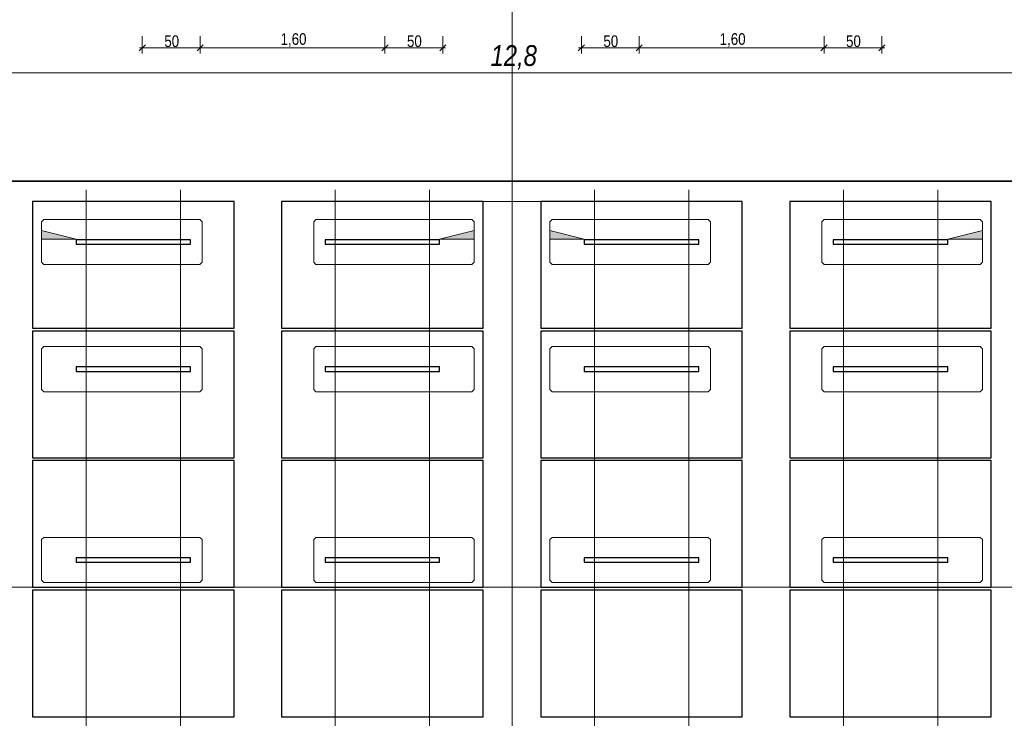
# Model space of a CAD drawing. Extents: x -720 to 300, y 62 to 1112.
# Tile 10 of 50: x -540 to -369, y 587 to 708. Entities that reach past the tile are written whole.
import ezdxf
from ezdxf.lldxf.tags import DXFTag

# ---------------------------------------------------------------- set-up
doc = ezdxf.new("R2010")
doc.units = 0
doc.layers.get('0').update_dxf_attribs({"lineweight": 13})
for name, color, linetype, lineweight in [('3_Solarbase', 7, 'Continuous', 25), ('70 -71 Achsen- 1 Gebäudeachsen', 7, 'STRICHPUNKT2-A06DNB31MF', 18), ('E_PV_Aufstellzone', 7, 'grob', 35), ('ModuleHighPointMark', 7, 'Continuous', 25)]:
    doc.layers.add(name, color=color, linetype=linetype, lineweight=lineweight)
for name, color, linetype, lineweight, true_color in [('70 -76 Bemaßung- 2 Allgemein', 9, 'Continuous', 5, 0x808080), ('E_ST_Fangeinrichtung_Bem', 1, 'Continuous', 13, 0xff0000), ('E_ST_Tragsystem', 7, 'Continuous', 18, 0x006666), ('Modules', 7, 'Continuous', 25, 0xffa500)]:
    doc.layers.add(name, color=color, linetype=linetype, lineweight=lineweight, true_color=true_color)
doc.styles.get("Standard").update_dxf_attribs({"font": 'ARIALN.TTF'})
tags = doc.linetypes.add('grob', pattern=[14, 3, -8, 3]).pattern_tags.tags
tags[8:9] = [DXFTag(74, 4), DXFTag(75, 0), DXFTag(340, '0'), DXFTag(46, 0.0), DXFTag(50, 0.0), DXFTag(44, 0.0), DXFTag(45, 0.0)]
tags[6:7] = [DXFTag(74, 4), DXFTag(75, 0), DXFTag(340, '0'), DXFTag(46, 0.0), DXFTag(50, 0.0), DXFTag(44, 0.0), DXFTag(45, 0.0)]
tags[4:5] = [DXFTag(74, 4), DXFTag(75, 0), DXFTag(340, '0'), DXFTag(46, 0.0), DXFTag(50, 0.0), DXFTag(44, 0.0), DXFTag(45, 0.0)]
tags = doc.linetypes.add('STRICHPUNKT2-A06DNB31MF', pattern=[12.7, 6.35, -3.175, 0, -3.175]).pattern_tags.tags
tags[10:11] = [DXFTag(74, 4), DXFTag(75, 0), DXFTag(340, '0'), DXFTag(46, 0.0), DXFTag(50, 0.0), DXFTag(44, 0.0), DXFTag(45, 0.0)]
tags[8:9] = [DXFTag(74, 4), DXFTag(75, 0), DXFTag(340, '0'), DXFTag(46, 0.0), DXFTag(50, 0.0), DXFTag(44, 0.0), DXFTag(45, 0.0)]
tags[6:7] = [DXFTag(74, 4), DXFTag(75, 0), DXFTag(340, '0'), DXFTag(46, 0.0), DXFTag(50, 0.0), DXFTag(44, 0.0), DXFTag(45, 0.0)]
tags[4:5] = [DXFTag(74, 4), DXFTag(75, 0), DXFTag(340, '0'), DXFTag(46, 0.0), DXFTag(50, 0.0), DXFTag(44, 0.0), DXFTag(45, 0.0)]

# ---------------------------------------------------------------- blocks, each defined once
blk = doc.blocks.new('Referenz-A06DNB32MF')
at = {"layer": '70 -71 Achsen- 1 Gebäudeachsen', "color": 0, "linetype": 'STRICHPUNKT2-A06DNB31MF', "ltscale": 0.18}
for p, q in [((-454.35, 1084.85), (-454.35, 85.41)), ((-682.36, 609.91), (76.35, 609.91))]:
    blk.add_line(p, q, dxfattribs=at)
at = {"layer": '70 -76 Bemaßung- 2 Allgemein', "color": 0, "linetype": 'Continuous', "ltscale": 0.13}
for p, q in [((-518.35, 705.25), (-518.35, 702.25)), ((-508.35, 705.25), (-508.35, 702.25)), ((-508.35, 705.25), (-508.35, 702.25)), ((-476.35, 705.25), (-476.35, 702.25)), ((-476.35, 705.25), (-476.35, 702.25)), ((-466.35, 705.25), (-466.35, 702.25)), ((-442.35, 705.25), (-442.35, 702.25)), ((-432.35, 705.25), (-432.35, 702.25)), ((-432.35, 705.25), (-432.35, 702.25)), ((-400.35, 705.25), (-400.35, 702.25)), ((-400.35, 705.25), (-400.35, 702.25)), ((-390.35, 705.25), (-390.35, 702.25)), ((-518.88, 702.72), (-517.82, 703.78)), ((-518.85, 703.25), (-517.29, 703.25)), ((-509.41, 703.25), (-517.29, 703.25)), ((-507.85, 703.25), (-509.41, 703.25)), ((-507.82, 703.78), (-508.88, 702.72)), ((-508.88, 702.72), (-507.82, 703.78)), ((-508.85, 703.25), (-507.29, 703.25)), ((-477.41, 703.25), (-507.29, 703.25)), ((-475.85, 703.25), (-477.41, 703.25)), ((-475.82, 703.78), (-476.88, 702.72)), ((-476.88, 702.72), (-475.82, 703.78)), ((-476.85, 703.25), (-475.29, 703.25)), ((-467.41, 703.25), (-475.29, 703.25)), ((-465.85, 703.25), (-467.41, 703.25)), ((-465.82, 703.78), (-466.88, 702.72)), ((-442.88, 702.72), (-441.82, 703.78)), ((-442.85, 703.25), (-441.29, 703.25)), ((-433.41, 703.25), (-441.29, 703.25)), ((-431.85, 703.25), (-433.41, 703.25)), ((-431.82, 703.78), (-432.88, 702.72)), ((-432.88, 702.72), (-431.82, 703.78)), ((-432.85, 703.25), (-431.29, 703.25)), ((-401.41, 703.25), (-431.29, 703.25)), ((-399.85, 703.25), (-401.41, 703.25)), ((-399.82, 703.78), (-400.88, 702.72)), ((-400.88, 702.72), (-399.82, 703.78)), ((-400.85, 703.25), (-399.29, 703.25)), ((-391.41, 703.25), (-399.29, 703.25)), ((-389.85, 703.25), (-391.41, 703.25)), ((-389.82, 703.78), (-390.88, 702.72))]:
    blk.add_line(p, q, dxfattribs=at)
at = {"layer": '70 -76 Bemaßung- 2 Allgemein', "color": 0, "linetype": 'Continuous', "ltscale": 0.13, "char_height": 2.0138, "attachment_point": 1}
for s, insert in [('{\\fArial Narrow;1,60}', (-494.42, 705.77)), ('{\\fArial Narrow;1,60}', (-418.42, 705.77)), ('{\\fArial Narrow;50}', (-514.54, 705.4)), ('{\\fArial Narrow;50}', (-472.54, 705.4)), ('{\\fArial Narrow;50}', (-438.54, 705.4)), ('{\\fArial Narrow;50}', (-396.54, 705.4))]:
    blk.add_mtext(s, dxfattribs=dict(at, insert=insert))
blk = doc.blocks.new('Polygon-A06DNB34MF')
at = {"color": 0, "linetype": 'ByBlock', "lineweight": -2, "ltscale": 0.7}
blk.add_line((-682.36, 680.19), (-66.98, 680.19), dxfattribs=at)
blk = doc.blocks.new('Blockreferenz-A06DNB6MMF')
at = {"layer": '3_Solarbase', "color": 0}
for p, q in [((-466.9, 615.02), (-486.7, 615.02)), ((-486.7, 615.02), (-486.7, 614.26)), ((-486.7, 614.26), (-466.9, 614.26)), ((-466.9, 614.26), (-466.9, 615.02))]:
    blk.add_line(p, q, dxfattribs=at)
blk = doc.blocks.new('Blockreferenz-A06DNB6SMF')
at = {"layer": '3_Solarbase', "color": 0}
for p, q in [((-510, 648.02), (-529.8, 648.02)), ((-529.8, 648.02), (-529.8, 647.26)), ((-510, 647.26), (-510, 648.02)), ((-529.8, 647.26), (-510, 647.26))]:
    blk.add_line(p, q, dxfattribs=at)
blk = doc.blocks.new('Blockreferenz-A06DNB6WMF')
at = {"layer": '3_Solarbase', "color": 0}
for p, q in [((-466.9, 670.02), (-486.7, 670.02)), ((-486.7, 670.02), (-486.7, 669.26)), ((-466.9, 669.26), (-466.9, 670.02)), ((-486.7, 669.26), (-466.9, 669.26))]:
    blk.add_line(p, q, dxfattribs=at)
blk = doc.blocks.new('Blockreferenz-A06DNB74MF')
at = {"layer": '3_Solarbase', "color": 0}
for p, q in [((-422.04, 648.02), (-441.84, 648.02)), ((-441.84, 648.02), (-441.84, 647.26)), ((-422.04, 647.26), (-422.04, 648.02)), ((-441.84, 647.26), (-422.04, 647.26))]:
    blk.add_line(p, q, dxfattribs=at)
blk = doc.blocks.new('Blockreferenz-A06DNB76MF')
at = {"layer": '3_Solarbase', "color": 0}
for p, q in [((-510, 648.02), (-529.8, 648.02)), ((-529.8, 648.02), (-529.8, 647.26)), ((-510, 647.26), (-510, 648.02)), ((-529.8, 647.26), (-510, 647.26))]:
    blk.add_line(p, q, dxfattribs=at)
blk = doc.blocks.new('Blockreferenz-A06DNB7AMF')
at = {"layer": '3_Solarbase', "color": 0}
for p, q in [((-466.9, 648.02), (-486.7, 648.02)), ((-486.7, 648.02), (-486.7, 647.26)), ((-466.9, 647.26), (-466.9, 648.02)), ((-486.7, 647.26), (-466.9, 647.26))]:
    blk.add_line(p, q, dxfattribs=at)
blk = doc.blocks.new('Blockreferenz-A06DNB7GMF')
at = {"layer": '3_Solarbase', "color": 0}
for p, q in [((-466.9, 615.02), (-486.7, 615.02)), ((-486.7, 615.02), (-486.7, 614.26)), ((-486.7, 614.26), (-466.9, 614.26)), ((-466.9, 614.26), (-466.9, 615.02))]:
    blk.add_line(p, q, dxfattribs=at)
blk = doc.blocks.new('Blockreferenz-A06DNB7KMF')
at = {"layer": '3_Solarbase', "color": 0}
for p, q in [((-466.9, 670.02), (-486.7, 670.02)), ((-486.7, 670.02), (-486.7, 669.26)), ((-466.9, 669.26), (-466.9, 670.02)), ((-486.7, 669.26), (-466.9, 669.26))]:
    blk.add_line(p, q, dxfattribs=at)
blk = doc.blocks.new('Blockreferenz-A06DNB7MMF')
at = {"layer": '3_Solarbase', "color": 0}
for p, q in [((-422.04, 670.02), (-441.84, 670.02)), ((-441.84, 670.02), (-441.84, 669.26)), ((-422.04, 669.26), (-422.04, 670.02)), ((-441.84, 669.26), (-422.04, 669.26))]:
    blk.add_line(p, q, dxfattribs=at)
blk = doc.blocks.new('Blockreferenz-A06DNB7QMF')
at = {"layer": '3_Solarbase', "color": 0}
for p, q in [((-422.04, 615.02), (-441.84, 615.02)), ((-441.84, 615.02), (-441.84, 614.26)), ((-441.84, 614.26), (-422.04, 614.26)), ((-422.04, 614.26), (-422.04, 615.02))]:
    blk.add_line(p, q, dxfattribs=at)
blk = doc.blocks.new('Blockreferenz-A06DNB7WMF')
at = {"layer": 'ModuleHighPointMark', "color": 16, "lineweight": 0, "true_color": 0x6c0000}
for p, q in [((-535.8, 670.14), (-535.8, 671.64)), ((-535.8, 671.64), (-529.8, 670.14)), ((-529.8, 670.14), (-535.8, 670.14))]:
    blk.add_line(p, q, dxfattribs=at)
at = {"layer": 'ModuleHighPointMark', "color": 40, "linetype": 'ByBlock', "ltscale": 0.25, "true_color": 0xffa600}
blk.add_solid([(-535.8, 670.14), (-535.8, 671.64), (-529.8, 670.14)], dxfattribs=at)
blk = doc.blocks.new('Blockreferenz-A06DNB7YMF')
at = {"layer": '3_Solarbase', "color": 0}
for p, q in [((-422.04, 648.02), (-441.84, 648.02)), ((-441.84, 648.02), (-441.84, 647.26)), ((-422.04, 647.26), (-422.04, 648.02)), ((-441.84, 647.26), (-422.04, 647.26))]:
    blk.add_line(p, q, dxfattribs=at)
blk = doc.blocks.new('Blockreferenz-A06DNB80MF')
at = {"layer": '3_Solarbase', "color": 0}
for p, q in [((-422.04, 670.02), (-441.84, 670.02)), ((-441.84, 670.02), (-441.84, 669.26)), ((-422.04, 669.26), (-422.04, 670.02)), ((-441.84, 669.26), (-422.04, 669.26))]:
    blk.add_line(p, q, dxfattribs=at)
blk = doc.blocks.new('Blockreferenz-A06DNB82MF')
at = {"layer": 'ModuleHighPointMark', "color": 16, "lineweight": 0, "true_color": 0x6c0000}
for p, q in [((-460.9, 671.64), (-466.9, 670.14)), ((-460.9, 670.14), (-460.9, 671.64)), ((-466.9, 670.14), (-460.9, 670.14))]:
    blk.add_line(p, q, dxfattribs=at)
at = {"layer": 'ModuleHighPointMark', "color": 40, "linetype": 'ByBlock', "ltscale": 0.25, "true_color": 0xffa600}
blk.add_solid([(-460.9, 670.14), (-466.9, 670.14), (-460.9, 671.64)], dxfattribs=at)
blk = doc.blocks.new('Blockreferenz-A06DNB84MF')
at = {"layer": 'ModuleHighPointMark', "color": 16, "lineweight": 0, "true_color": 0x6c0000}
for p, q in [((-447.84, 670.14), (-447.84, 671.64)), ((-447.84, 671.64), (-441.84, 670.14)), ((-441.84, 670.14), (-447.84, 670.14))]:
    blk.add_line(p, q, dxfattribs=at)
at = {"layer": 'ModuleHighPointMark', "color": 40, "linetype": 'ByBlock', "ltscale": 0.25, "true_color": 0xffa600}
blk.add_solid([(-447.84, 670.14), (-447.84, 671.64), (-441.84, 670.14)], dxfattribs=at)
blk = doc.blocks.new('Blockreferenz-A06DNB8IMF')
at = {"layer": 'Modules'}
for p, q in [((-414.51, 654.24), (-449.37, 654.24)), ((-449.37, 654.24), (-449.37, 632.32)), ((-414.51, 632.32), (-414.51, 654.24)), ((-449.37, 632.32), (-414.51, 632.32))]:
    blk.add_line(p, q, dxfattribs=at)
blk = doc.blocks.new('Blockreferenz-A06DNB8MMF')
at = {"layer": 'Modules'}
for p, q in [((-414.51, 676.66), (-449.37, 676.66)), ((-449.37, 676.66), (-449.37, 654.74)), ((-414.51, 654.74), (-414.51, 676.66)), ((-449.37, 654.74), (-414.51, 654.74))]:
    blk.add_line(p, q, dxfattribs=at)
blk = doc.blocks.new('Blockreferenz-A06DNB8QMF')
at = {"layer": 'Modules'}
for p, q in [((-459.37, 676.66), (-494.23, 676.66)), ((-494.23, 676.66), (-494.23, 654.74)), ((-459.37, 654.74), (-459.37, 676.66)), ((-494.23, 654.74), (-459.37, 654.74))]:
    blk.add_line(p, q, dxfattribs=at)
blk = doc.blocks.new('Blockreferenz-A06DNB8SMF')
at = {"layer": 'Modules'}
for p, q in [((-414.51, 631.82), (-449.37, 631.82)), ((-449.37, 631.82), (-449.37, 609.9)), ((-414.51, 609.9), (-414.51, 631.82)), ((-449.37, 609.9), (-414.51, 609.9))]:
    blk.add_line(p, q, dxfattribs=at)
blk = doc.blocks.new('Blockreferenz-A06DNB8UMF')
at = {"layer": 'Modules'}
for p, q in [((-459.37, 654.24), (-494.23, 654.24)), ((-494.23, 654.24), (-494.23, 632.32)), ((-459.37, 632.32), (-459.37, 654.24)), ((-494.23, 632.32), (-459.37, 632.32))]:
    blk.add_line(p, q, dxfattribs=at)
blk = doc.blocks.new('Blockreferenz-A06DNB8YMF')
at = {"layer": 'Modules'}
for p, q in [((-502.47, 609.4), (-537.33, 609.4)), ((-537.33, 609.4), (-537.33, 587.48)), ((-502.47, 587.48), (-502.47, 609.4)), ((-537.33, 587.48), (-502.47, 587.48))]:
    blk.add_line(p, q, dxfattribs=at)
blk = doc.blocks.new('Blockreferenz-A06DNB98MF')
at = {"layer": 'Modules'}
for p, q in [((-502.47, 631.82), (-537.33, 631.82)), ((-537.33, 631.82), (-537.33, 609.9)), ((-502.47, 609.9), (-502.47, 631.82)), ((-537.33, 609.9), (-502.47, 609.9))]:
    blk.add_line(p, q, dxfattribs=at)
blk = doc.blocks.new('Blockreferenz-A06DNB9EMF')
at = {"layer": 'Modules'}
for p, q in [((-502.47, 654.24), (-537.33, 654.24)), ((-537.33, 654.24), (-537.33, 632.32)), ((-502.47, 632.32), (-502.47, 654.24)), ((-537.33, 632.32), (-502.47, 632.32))]:
    blk.add_line(p, q, dxfattribs=at)
blk = doc.blocks.new('Blockreferenz-A06DNB9GMF')
at = {"color": 96, "lineweight": -2, "true_color": 0x008000}
for p, q in [((-535.79, 651.14), (-535.39, 651.54)), ((-535.79, 644.14), (-535.79, 651.14)), ((-535.39, 651.54), (-508.39, 651.54)), ((-508.39, 651.54), (-507.99, 651.14)), ((-507.99, 651.14), (-507.99, 644.14)), ((-535.39, 643.74), (-535.79, 644.14)), ((-508.39, 643.74), (-535.39, 643.74)), ((-507.99, 644.14), (-508.39, 643.74))]:
    blk.add_line(p, q, dxfattribs=at)
blk = doc.blocks.new('Blockreferenz-A06DNB9IMF')
at = {"color": 96, "lineweight": -2, "true_color": 0x008000}
for p, q in [((-535.79, 618.14), (-535.39, 618.54)), ((-535.79, 611.14), (-535.79, 618.14)), ((-535.39, 618.54), (-508.39, 618.54)), ((-508.39, 618.54), (-507.99, 618.14)), ((-507.99, 618.14), (-507.99, 611.14)), ((-535.39, 610.74), (-535.79, 611.14)), ((-508.39, 610.74), (-535.39, 610.74)), ((-507.99, 611.14), (-508.39, 610.74))]:
    blk.add_line(p, q, dxfattribs=at)
blk = doc.blocks.new('Blockreferenz-A06DNB9KMF')
at = {"color": 96, "lineweight": -2, "true_color": 0x008000}
for p, q in [((-535.79, 673.14), (-535.39, 673.54)), ((-535.39, 673.54), (-508.39, 673.54)), ((-508.39, 673.54), (-507.99, 673.14)), ((-535.79, 666.14), (-535.79, 673.14)), ((-507.99, 673.14), (-507.99, 666.14)), ((-535.39, 665.74), (-535.79, 666.14)), ((-508.39, 665.74), (-535.39, 665.74)), ((-507.99, 666.14), (-508.39, 665.74))]:
    blk.add_line(p, q, dxfattribs=at)
blk = doc.blocks.new('Blockreferenz-A06DNB9SMF')
at = {"color": 96, "lineweight": -2, "true_color": 0x008000}
for p, q in [((-488.69, 618.14), (-488.29, 618.54)), ((-488.69, 611.14), (-488.69, 618.14)), ((-488.29, 618.54), (-461.29, 618.54)), ((-461.29, 618.54), (-460.89, 618.14)), ((-460.89, 618.14), (-460.89, 611.14)), ((-488.29, 610.74), (-488.69, 611.14)), ((-461.29, 610.74), (-488.29, 610.74)), ((-460.89, 611.14), (-461.29, 610.74))]:
    blk.add_line(p, q, dxfattribs=at)
blk = doc.blocks.new('Blockreferenz-A06DNB9UMF')
at = {"color": 96, "lineweight": -2, "true_color": 0x008000}
for p, q in [((-488.69, 651.14), (-488.29, 651.54)), ((-488.69, 644.14), (-488.69, 651.14)), ((-488.29, 651.54), (-461.29, 651.54)), ((-461.29, 651.54), (-460.89, 651.14)), ((-460.89, 651.14), (-460.89, 644.14)), ((-488.29, 643.74), (-488.69, 644.14)), ((-461.29, 643.74), (-488.29, 643.74)), ((-460.89, 644.14), (-461.29, 643.74))]:
    blk.add_line(p, q, dxfattribs=at)
blk = doc.blocks.new('Blockreferenz-A06DNB9YMF')
at = {"color": 96, "lineweight": -2, "true_color": 0x008000}
for p, q in [((-488.69, 673.14), (-488.29, 673.54)), ((-488.29, 673.54), (-461.29, 673.54)), ((-461.29, 673.54), (-460.89, 673.14)), ((-488.69, 666.14), (-488.69, 673.14)), ((-460.89, 673.14), (-460.89, 666.14)), ((-488.29, 665.74), (-488.69, 666.14)), ((-461.29, 665.74), (-488.29, 665.74)), ((-460.89, 666.14), (-461.29, 665.74))]:
    blk.add_line(p, q, dxfattribs=at)
blk = doc.blocks.new('Blockreferenz-A06DNBA0MF')
at = {"layer": 'Modules'}
for p, q in [((-502.47, 676.66), (-537.33, 676.66)), ((-537.33, 676.66), (-537.33, 654.74)), ((-502.47, 654.74), (-502.47, 676.66)), ((-537.33, 654.74), (-502.47, 654.74))]:
    blk.add_line(p, q, dxfattribs=at)
blk = doc.blocks.new('Blockreferenz-A06DNBAAMF')
at = {"layer": 'Modules'}
for p, q in [((-459.37, 609.4), (-494.23, 609.4)), ((-494.23, 609.4), (-494.23, 587.48)), ((-459.37, 587.48), (-459.37, 609.4)), ((-494.23, 587.48), (-459.37, 587.48))]:
    blk.add_line(p, q, dxfattribs=at)
blk = doc.blocks.new('Blockreferenz-A06DNBACMF')
at = {"color": 96, "lineweight": -2, "true_color": 0x008000}
for p, q in [((-447.83, 618.14), (-447.43, 618.54)), ((-447.83, 611.14), (-447.83, 618.14)), ((-447.43, 618.54), (-420.43, 618.54)), ((-420.43, 618.54), (-420.03, 618.14)), ((-420.03, 618.14), (-420.03, 611.14)), ((-447.43, 610.74), (-447.83, 611.14)), ((-420.43, 610.74), (-447.43, 610.74)), ((-420.03, 611.14), (-420.43, 610.74))]:
    blk.add_line(p, q, dxfattribs=at)
blk = doc.blocks.new('Blockreferenz-A06DNBAEMF')
at = {"layer": 'Modules'}
for p, q in [((-459.37, 631.82), (-494.23, 631.82)), ((-494.23, 631.82), (-494.23, 609.9)), ((-459.37, 609.9), (-459.37, 631.82)), ((-494.23, 609.9), (-459.37, 609.9))]:
    blk.add_line(p, q, dxfattribs=at)
blk = doc.blocks.new('Blockreferenz-A06DNBAKMF')
at = {"color": 96, "lineweight": -2, "true_color": 0x008000}
for p, q in [((-447.83, 651.14), (-447.43, 651.54)), ((-447.83, 644.14), (-447.83, 651.14)), ((-447.43, 651.54), (-420.43, 651.54)), ((-420.43, 651.54), (-420.03, 651.14)), ((-420.03, 651.14), (-420.03, 644.14)), ((-447.43, 643.74), (-447.83, 644.14)), ((-420.43, 643.74), (-447.43, 643.74)), ((-420.03, 644.14), (-420.43, 643.74))]:
    blk.add_line(p, q, dxfattribs=at)
blk = doc.blocks.new('Blockreferenz-A06DNBAMMF')
at = {"layer": '3_Solarbase', "color": 0}
for p, q in [((-510, 615.02), (-529.8, 615.02)), ((-529.8, 615.02), (-529.8, 614.26)), ((-529.8, 614.26), (-510, 614.26)), ((-510, 614.26), (-510, 615.02))]:
    blk.add_line(p, q, dxfattribs=at)
blk = doc.blocks.new('Blockreferenz-A06DNBAOMF')
at = {"color": 96, "lineweight": -2, "true_color": 0x008000}
for p, q in [((-447.83, 673.14), (-447.43, 673.54)), ((-447.43, 673.54), (-420.43, 673.54)), ((-420.43, 673.54), (-420.03, 673.14)), ((-447.83, 666.14), (-447.83, 673.14)), ((-420.03, 673.14), (-420.03, 666.14)), ((-447.43, 665.74), (-447.83, 666.14)), ((-420.43, 665.74), (-447.43, 665.74)), ((-420.03, 666.14), (-420.43, 665.74))]:
    blk.add_line(p, q, dxfattribs=at)
blk = doc.blocks.new('Blockreferenz-A06DNBASMF')
at = {"layer": '3_Solarbase', "color": 0}
for p, q in [((-510, 670.02), (-529.8, 670.02)), ((-529.8, 670.02), (-529.8, 669.26)), ((-510, 669.26), (-510, 670.02)), ((-529.8, 669.26), (-510, 669.26))]:
    blk.add_line(p, q, dxfattribs=at)
blk = doc.blocks.new('Blockreferenz-A06DNBAUMF')
at = {"layer": 'Modules'}
for p, q in [((-414.51, 609.4), (-449.37, 609.4)), ((-449.37, 609.4), (-449.37, 587.48)), ((-414.51, 587.48), (-414.51, 609.4)), ((-449.37, 587.48), (-414.51, 587.48))]:
    blk.add_line(p, q, dxfattribs=at)
blk = doc.blocks.new('Blockreferenz-A06DNBAYMF')
at = {"layer": '3_Solarbase', "color": 0}
for p, q in [((-466.9, 648.02), (-486.7, 648.02)), ((-486.7, 648.02), (-486.7, 647.26)), ((-466.9, 647.26), (-466.9, 648.02)), ((-486.7, 647.26), (-466.9, 647.26))]:
    blk.add_line(p, q, dxfattribs=at)
blk = doc.blocks.new('Blockreferenz-A06DNBB6MF')
at = {"layer": '3_Solarbase', "color": 0}
for p, q in [((-510, 670.02), (-529.8, 670.02)), ((-529.8, 670.02), (-529.8, 669.26)), ((-510, 669.26), (-510, 670.02)), ((-529.8, 669.26), (-510, 669.26))]:
    blk.add_line(p, q, dxfattribs=at)
blk = doc.blocks.new('Blockreferenz-A06DNBB8MF')
at = {"layer": '3_Solarbase', "color": 0}
for p, q in [((-422.04, 615.02), (-441.84, 615.02)), ((-441.84, 615.02), (-441.84, 614.26)), ((-441.84, 614.26), (-422.04, 614.26)), ((-422.04, 614.26), (-422.04, 615.02))]:
    blk.add_line(p, q, dxfattribs=at)
blk = doc.blocks.new('Blockreferenz-A06DNBBCMF')
at = {"layer": '3_Solarbase', "color": 0}
for p, q in [((-510, 615.02), (-529.8, 615.02)), ((-529.8, 615.02), (-529.8, 614.26)), ((-529.8, 614.26), (-510, 614.26)), ((-510, 614.26), (-510, 615.02))]:
    blk.add_line(p, q, dxfattribs=at)
blk = doc.blocks.new('Blockreferenz-A06DNBBGMF')
at = {"layer": '3_Solarbase', "color": 0}
for p, q in [((-378.94, 615.02), (-398.74, 615.02)), ((-398.74, 615.02), (-398.74, 614.26)), ((-398.74, 614.26), (-378.94, 614.26)), ((-378.94, 614.26), (-378.94, 615.02))]:
    blk.add_line(p, q, dxfattribs=at)
blk = doc.blocks.new('Blockreferenz-A06DNBBIMF')
at = {"layer": '3_Solarbase', "color": 0}
for p, q in [((-378.94, 670.02), (-398.74, 670.02)), ((-398.74, 670.02), (-398.74, 669.26)), ((-378.94, 669.26), (-378.94, 670.02)), ((-398.74, 669.26), (-378.94, 669.26))]:
    blk.add_line(p, q, dxfattribs=at)
blk = doc.blocks.new('Blockreferenz-A06DNBBMMF')
at = {"layer": '3_Solarbase', "color": 0}
for p, q in [((-378.94, 648.02), (-398.74, 648.02)), ((-398.74, 648.02), (-398.74, 647.26)), ((-378.94, 647.26), (-378.94, 648.02)), ((-398.74, 647.26), (-378.94, 647.26))]:
    blk.add_line(p, q, dxfattribs=at)
blk = doc.blocks.new('Blockreferenz-A06DNBBQMF')
at = {"layer": '3_Solarbase', "color": 0}
for p, q in [((-378.94, 615.02), (-398.74, 615.02)), ((-398.74, 615.02), (-398.74, 614.26)), ((-398.74, 614.26), (-378.94, 614.26)), ((-378.94, 614.26), (-378.94, 615.02))]:
    blk.add_line(p, q, dxfattribs=at)
blk = doc.blocks.new('Blockreferenz-A06DNBBUMF')
at = {"layer": '3_Solarbase', "color": 0}
for p, q in [((-378.94, 670.02), (-398.74, 670.02)), ((-398.74, 670.02), (-398.74, 669.26)), ((-378.94, 669.26), (-378.94, 670.02)), ((-398.74, 669.26), (-378.94, 669.26))]:
    blk.add_line(p, q, dxfattribs=at)
blk = doc.blocks.new('Blockreferenz-A06DNBBWMF')
at = {"layer": 'ModuleHighPointMark', "color": 16, "lineweight": 0, "true_color": 0x6c0000}
for p, q in [((-372.94, 671.64), (-378.94, 670.14)), ((-372.94, 670.14), (-372.94, 671.64)), ((-378.94, 670.14), (-372.94, 670.14))]:
    blk.add_line(p, q, dxfattribs=at)
at = {"layer": 'ModuleHighPointMark', "color": 40, "linetype": 'ByBlock', "ltscale": 0.25, "true_color": 0xffa600}
blk.add_solid([(-372.94, 670.14), (-378.94, 670.14), (-372.94, 671.64)], dxfattribs=at)
blk = doc.blocks.new('Blockreferenz-A06DNBC0MF')
at = {"layer": 'Modules'}
for p, q in [((-371.41, 676.66), (-406.27, 676.66)), ((-406.27, 676.66), (-406.27, 654.74)), ((-371.41, 654.74), (-371.41, 676.66)), ((-406.27, 654.74), (-371.41, 654.74))]:
    blk.add_line(p, q, dxfattribs=at)
blk = doc.blocks.new('Blockreferenz-A06DNBC2MF')
at = {"layer": 'Modules'}
for p, q in [((-371.41, 654.24), (-406.27, 654.24)), ((-406.27, 654.24), (-406.27, 632.32)), ((-371.41, 632.32), (-371.41, 654.24)), ((-406.27, 632.32), (-371.41, 632.32))]:
    blk.add_line(p, q, dxfattribs=at)
blk = doc.blocks.new('Blockreferenz-A06DNBC6MF')
at = {"color": 96, "lineweight": -2, "true_color": 0x008000}
for p, q in [((-400.73, 618.14), (-400.33, 618.54)), ((-400.73, 611.14), (-400.73, 618.14)), ((-400.33, 618.54), (-373.33, 618.54)), ((-373.33, 618.54), (-372.93, 618.14)), ((-372.93, 618.14), (-372.93, 611.14)), ((-400.33, 610.74), (-400.73, 611.14)), ((-373.33, 610.74), (-400.33, 610.74)), ((-372.93, 611.14), (-373.33, 610.74))]:
    blk.add_line(p, q, dxfattribs=at)
blk = doc.blocks.new('Blockreferenz-A06DNBC8MF')
at = {"color": 96, "lineweight": -2, "true_color": 0x008000}
for p, q in [((-400.73, 651.14), (-400.33, 651.54)), ((-400.73, 644.14), (-400.73, 651.14)), ((-400.33, 651.54), (-373.33, 651.54)), ((-373.33, 651.54), (-372.93, 651.14)), ((-372.93, 651.14), (-372.93, 644.14)), ((-400.33, 643.74), (-400.73, 644.14)), ((-373.33, 643.74), (-400.33, 643.74)), ((-372.93, 644.14), (-373.33, 643.74))]:
    blk.add_line(p, q, dxfattribs=at)
blk = doc.blocks.new('Blockreferenz-A06DNBCAMF')
at = {"color": 96, "lineweight": -2, "true_color": 0x008000}
for p, q in [((-400.73, 673.14), (-400.33, 673.54)), ((-400.33, 673.54), (-373.33, 673.54)), ((-373.33, 673.54), (-372.93, 673.14)), ((-400.73, 666.14), (-400.73, 673.14)), ((-372.93, 673.14), (-372.93, 666.14)), ((-400.33, 665.74), (-400.73, 666.14)), ((-373.33, 665.74), (-400.33, 665.74)), ((-372.93, 666.14), (-373.33, 665.74))]:
    blk.add_line(p, q, dxfattribs=at)
blk = doc.blocks.new('Blockreferenz-A06DNBCEMF')
at = {"layer": 'Modules'}
for p, q in [((-371.41, 609.4), (-406.27, 609.4)), ((-406.27, 609.4), (-406.27, 587.48)), ((-371.41, 587.48), (-371.41, 609.4)), ((-406.27, 587.48), (-371.41, 587.48))]:
    blk.add_line(p, q, dxfattribs=at)
blk = doc.blocks.new('Blockreferenz-A06DNBCGMF')
at = {"layer": 'Modules'}
for p, q in [((-371.41, 631.82), (-406.27, 631.82)), ((-406.27, 631.82), (-406.27, 609.9)), ((-371.41, 609.9), (-371.41, 631.82)), ((-406.27, 609.9), (-371.41, 609.9))]:
    blk.add_line(p, q, dxfattribs=at)
blk = doc.blocks.new('Blockreferenz-A06DNBCKMF')
at = {"layer": '3_Solarbase', "color": 0}
for p, q in [((-378.94, 648.02), (-398.74, 648.02)), ((-398.74, 648.02), (-398.74, 647.26)), ((-378.94, 647.26), (-378.94, 648.02)), ((-398.74, 647.26), (-378.94, 647.26))]:
    blk.add_line(p, q, dxfattribs=at)
blk = doc.blocks.new('Maß-A06DNC7OMF')
at = {"color": 0, "linetype": 'ByBlock', "lineweight": -2, "ltscale": 0.13}
blk.add_line((-682.36, 698.91), (-6.75, 698.91), dxfattribs=at)
at = {"color": 0, "linetype": 'ByBlock', "lineweight": -2, "ltscale": 0.13, "insert": (-458.07, 703.71), "char_height": 3.6, "attachment_point": 1}
blk.add_mtext('{\\fArial Narrow|b0|i1;12,8}', dxfattribs=at)

msp = doc.modelspace()

# ---------------------------------------------------------------- linework, layer by layer
at = {"layer": 'E_ST_Tragsystem', "color": 1, "ltscale": 0.18, "true_color": 0xff0000}
for p, q in [((-528.05, 636.64), (-528.05, 678.66)), ((-511.74, 636.64), (-511.74, 678.66)), ((-484.95, 636.64), (-484.95, 678.66)), ((-468.64, 636.64), (-468.64, 678.66)), ((-440.09, 636.64), (-440.09, 678.66)), ((-423.78, 636.64), (-423.78, 678.66)), ((-396.99, 636.64), (-396.99, 678.66)), ((-380.68, 636.64), (-380.68, 678.66)), ((-459.37, 676.66), (-449.37, 676.66)), ((-528.05, 540.64), (-528.05, 636.64)), ((-511.74, 540.64), (-511.74, 636.64)), ((-484.95, 540.64), (-484.95, 636.64)), ((-468.64, 540.64), (-468.64, 636.64)), ((-440.09, 540.64), (-440.09, 636.64)), ((-423.78, 540.64), (-423.78, 636.64)), ((-396.99, 540.64), (-396.99, 636.64)), ((-380.68, 540.64), (-380.68, 636.64))]:
    msp.add_line(p, q, dxfattribs=at)

# ---------------------------------------------------------------- block references
at = {"color": 8, "lineweight": 13, "ltscale": 0.13, "true_color": 0x808080}
msp.add_blockref('Referenz-A06DNB32MF', (0, 0), dxfattribs=at)
at = {"layer": 'E_PV_Aufstellzone', "ltscale": 0.7}
msp.add_blockref('Polygon-A06DNB34MF', (0, 0), dxfattribs=at)
at = {"layer": 'E_ST_Fangeinrichtung_Bem', "color": 231, "ltscale": 0.13, "true_color": 0xff80c0}
msp.add_blockref('Maß-A06DNC7OMF', (0, 0), dxfattribs=at)
at = {"layer": 'E_ST_Tragsystem', "color": 7, "ltscale": 0.18, "true_color": 0xffffff}
for name in ['Blockreferenz-A06DNBA0MF', 'Blockreferenz-A06DNB8QMF', 'Blockreferenz-A06DNB8MMF', 'Blockreferenz-A06DNBC0MF', 'Blockreferenz-A06DNB9EMF', 'Blockreferenz-A06DNB8UMF', 'Blockreferenz-A06DNB8IMF', 'Blockreferenz-A06DNBC2MF', 'Blockreferenz-A06DNB98MF', 'Blockreferenz-A06DNBAEMF', 'Blockreferenz-A06DNB8SMF', 'Blockreferenz-A06DNBCGMF', 'Blockreferenz-A06DNB8YMF', 'Blockreferenz-A06DNBAAMF', 'Blockreferenz-A06DNBAUMF', 'Blockreferenz-A06DNBCEMF']:
    msp.add_blockref(name, (0, 0), dxfattribs=at)
at = {"layer": 'E_ST_Tragsystem', "color": 0, "ltscale": 0.18}
for name in ['Blockreferenz-A06DNB9KMF', 'Blockreferenz-A06DNB9YMF', 'Blockreferenz-A06DNBAOMF', 'Blockreferenz-A06DNBCAMF', 'Blockreferenz-A06DNB7WMF', 'Blockreferenz-A06DNB82MF', 'Blockreferenz-A06DNB84MF', 'Blockreferenz-A06DNBBWMF', 'Blockreferenz-A06DNB9GMF', 'Blockreferenz-A06DNB9UMF', 'Blockreferenz-A06DNBAKMF', 'Blockreferenz-A06DNBC8MF', 'Blockreferenz-A06DNB9IMF', 'Blockreferenz-A06DNB9SMF', 'Blockreferenz-A06DNBACMF', 'Blockreferenz-A06DNBC6MF']:
    msp.add_blockref(name, (0, 0), dxfattribs=at)
at = {"layer": 'E_ST_Tragsystem', "color": 5, "ltscale": 0.18, "true_color": 0x0000ff}
for name in ['Blockreferenz-A06DNBASMF', 'Blockreferenz-A06DNBB6MF', 'Blockreferenz-A06DNB6WMF', 'Blockreferenz-A06DNB7KMF', 'Blockreferenz-A06DNB7MMF', 'Blockreferenz-A06DNB80MF', 'Blockreferenz-A06DNBBIMF', 'Blockreferenz-A06DNBBUMF', 'Blockreferenz-A06DNB6SMF', 'Blockreferenz-A06DNB76MF', 'Blockreferenz-A06DNB7AMF', 'Blockreferenz-A06DNBAYMF', 'Blockreferenz-A06DNB74MF', 'Blockreferenz-A06DNB7YMF', 'Blockreferenz-A06DNBBMMF', 'Blockreferenz-A06DNBCKMF', 'Blockreferenz-A06DNBAMMF', 'Blockreferenz-A06DNBBCMF', 'Blockreferenz-A06DNB6MMF', 'Blockreferenz-A06DNB7GMF', 'Blockreferenz-A06DNB7QMF', 'Blockreferenz-A06DNBB8MF', 'Blockreferenz-A06DNBBGMF', 'Blockreferenz-A06DNBBQMF']:
    msp.add_blockref(name, (0, 0), dxfattribs=at)

doc.saveas('drawing.dxf')
